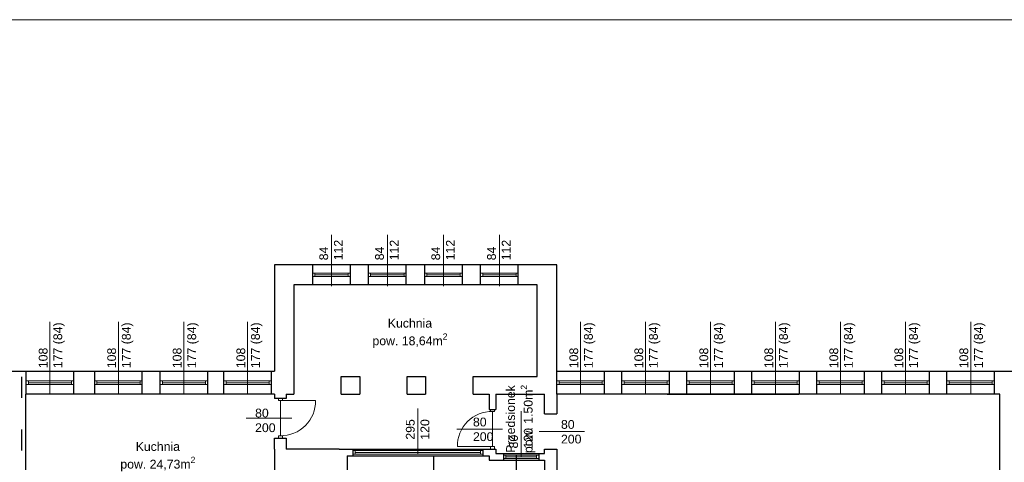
# Model space of a CAD drawing. Header units: millimetres. Extents: x 509 to 36614, y 492 to 3401.
# Tile 17 of 41: x 9905 to 12147, y 2355 to 3362. Entities that reach past the tile are written whole.
import ezdxf

# ---------------------------------------------------------------- set-up
doc = ezdxf.new("R2010")
doc.units = ezdxf.units.MM
doc.linetypes.add('ACAD_ISO03W100', pattern=[30, 12, -18])
for name, color, linetype, lineweight in [('A_Kontur_cienka', 250, 'Continuous', 0), ('opisy', 5, 'Continuous', 5), ('stolarka', 3, 'Continuous', 9), ('ściany nośne', 1, 'Continuous', 25)]:
    doc.layers.add(name, color=color, linetype=linetype, lineweight=lineweight)
doc.styles.get("Standard").update_dxf_attribs({"font": 'ARIAL.TTF'})

msp = doc.modelspace()

# ---------------------------------------------------------------- linework, layer by layer
at = {"layer": 'A_Kontur_cienka', "color": 0, "ltscale": 30}
msp.add_lwpolyline([(14267.815, 491.826), (7557.815, 491.826), (7557.815, 3361.826), (14267.815, 3361.826)], close=True, dxfattribs=at)
at = {"layer": 'opisy', "color": 251}
for p, q in [((10615.226, 2755.288), (10615.226, 2872.052)), ((10742.226, 2755.288), (10742.226, 2872.052)), ((10870.226, 2755.288), (10870.226, 2872.052)), ((10997.226, 2755.288), (10997.226, 2872.052)), ((9974.226, 2509.788), (9974.226, 2674.373)), ((10130.226, 2509.788), (10130.226, 2674.373)), ((10279.226, 2509.788), (10279.226, 2674.373)), ((10424.226, 2509.788), (10424.226, 2674.373)), ((11182.226, 2509.788), (11182.226, 2674.373)), ((11330.226, 2509.788), (11330.226, 2674.373)), ((11478.226, 2509.788), (11478.226, 2674.373)), ((11626.185, 2509.788), (11626.185, 2674.373)), ((11774.144, 2509.788), (11774.144, 2674.373)), ((11922.144, 2509.788), (11922.144, 2674.373)), ((12070.144, 2509.788), (12070.144, 2674.373)), ((10811.593, 2477.001), (10811.593, 2373.288)), ((11046.726, 2471.001), (11046.726, 2367.288)), ((10524.716, 2455.288), (10421.004, 2455.288)), ((11004.435, 2430.288), (10900.723, 2430.288)), ((11191.284, 2424.788), (11087.571, 2424.788))]:
    msp.add_line(p, q, dxfattribs=at)
at = {"layer": 'stolarka', "color": 251}
for p, q in [((10572.226, 2785.288), (10577.226, 2785.288)), ((10577.226, 2785.288), (10577.226, 2777.288)), ((10577.226, 2785.288), (10653.226, 2785.288)), ((10577.226, 2781.288), (10653.226, 2781.288)), ((10658.226, 2785.288), (10653.226, 2785.288)), ((10653.226, 2785.288), (10653.226, 2777.288)), ((10699.226, 2785.288), (10704.226, 2785.288)), ((10704.226, 2785.288), (10704.226, 2777.288)), ((10704.226, 2785.288), (10780.226, 2785.288)), ((10704.226, 2781.288), (10780.226, 2781.288)), ((10785.226, 2785.288), (10780.226, 2785.288)), ((10780.226, 2785.288), (10780.226, 2777.288)), ((10827.226, 2785.288), (10832.226, 2785.288)), ((10832.226, 2785.288), (10832.226, 2777.288)), ((10832.226, 2785.288), (10908.226, 2785.288)), ((10832.226, 2781.288), (10908.226, 2781.288)), ((10913.226, 2785.288), (10908.226, 2785.288)), ((10908.226, 2785.288), (10908.226, 2777.288)), ((10954.226, 2785.288), (10959.226, 2785.288)), ((10959.226, 2785.288), (10959.226, 2777.288)), ((10959.226, 2785.288), (11035.226, 2785.288)), ((10959.226, 2781.288), (11035.226, 2781.288)), ((11040.226, 2785.288), (11035.226, 2785.288)), ((11035.226, 2785.288), (11035.226, 2777.288)), ((10577.226, 2777.288), (10572.226, 2777.288)), ((10577.226, 2777.288), (10653.226, 2777.288)), ((10653.226, 2777.288), (10658.226, 2777.288)), ((10704.226, 2777.288), (10699.226, 2777.288)), ((10704.226, 2777.288), (10780.226, 2777.288)), ((10780.226, 2777.288), (10785.226, 2777.288)), ((10832.226, 2777.288), (10827.226, 2777.288)), ((10832.226, 2777.288), (10908.226, 2777.288)), ((10908.226, 2777.288), (10913.226, 2777.288)), ((10959.226, 2777.288), (10954.226, 2777.288)), ((10959.226, 2777.288), (11035.226, 2777.288)), ((11035.226, 2777.288), (11040.226, 2777.288)), ((9920.226, 2539.788), (9925.226, 2539.788)), ((9925.226, 2539.788), (9925.226, 2531.788)), ((9925.226, 2539.788), (10023.226, 2539.788)), ((9925.226, 2535.788), (10023.226, 2535.788)), ((10028.226, 2539.788), (10023.226, 2539.788)), ((10023.226, 2539.788), (10023.226, 2531.788)), ((10076.226, 2539.788), (10081.226, 2539.788)), ((10081.226, 2539.788), (10081.226, 2531.788)), ((10081.226, 2539.788), (10179.226, 2539.788)), ((10081.226, 2535.788), (10179.226, 2535.788)), ((10184.226, 2539.788), (10179.226, 2539.788)), ((10179.226, 2539.788), (10179.226, 2531.788)), ((10225.226, 2539.788), (10230.226, 2539.788)), ((10230.226, 2539.788), (10230.226, 2531.788)), ((10230.226, 2539.788), (10328.226, 2539.788)), ((10230.226, 2535.788), (10328.226, 2535.788)), ((10333.226, 2539.788), (10328.226, 2539.788)), ((10328.226, 2539.788), (10328.226, 2531.788)), ((10370.226, 2539.788), (10375.226, 2539.788)), ((10375.226, 2539.788), (10375.226, 2531.788)), ((10375.226, 2539.788), (10473.226, 2539.788)), ((10375.226, 2535.788), (10473.226, 2535.788)), ((10478.226, 2539.788), (10473.226, 2539.788)), ((10473.226, 2539.788), (10473.226, 2531.788)), ((11128.226, 2539.788), (11133.226, 2539.788)), ((11133.226, 2539.788), (11133.226, 2531.788)), ((11133.226, 2539.788), (11231.226, 2539.788)), ((11133.226, 2535.788), (11231.226, 2535.788)), ((11236.226, 2539.788), (11231.226, 2539.788)), ((11231.226, 2539.788), (11231.226, 2531.788)), ((11276.226, 2539.788), (11281.226, 2539.788)), ((11281.226, 2539.788), (11281.226, 2531.788)), ((11281.226, 2539.788), (11379.226, 2539.788)), ((11281.226, 2535.788), (11379.226, 2535.788)), ((11384.226, 2539.788), (11379.226, 2539.788)), ((11379.226, 2539.788), (11379.226, 2531.788)), ((11424.226, 2539.788), (11429.226, 2539.788)), ((11429.226, 2539.788), (11429.226, 2531.788)), ((11429.226, 2539.788), (11527.226, 2539.788)), ((11429.226, 2535.788), (11527.226, 2535.788)), ((11532.226, 2539.788), (11527.226, 2539.788)), ((11527.226, 2539.788), (11527.226, 2531.788)), ((11572.185, 2539.788), (11577.185, 2539.788)), ((11577.185, 2539.788), (11577.185, 2531.788)), ((11577.185, 2539.788), (11675.185, 2539.788)), ((11577.185, 2535.788), (11675.185, 2535.788)), ((11680.185, 2539.788), (11675.185, 2539.788)), ((11675.185, 2539.788), (11675.185, 2531.788)), ((11720.144, 2539.788), (11725.144, 2539.788)), ((11725.144, 2539.788), (11725.144, 2531.788)), ((11725.144, 2539.788), (11823.144, 2539.788)), ((11725.144, 2535.788), (11823.144, 2535.788)), ((11828.144, 2539.788), (11823.144, 2539.788)), ((11823.144, 2539.788), (11823.144, 2531.788)), ((11868.144, 2539.788), (11873.144, 2539.788)), ((11873.144, 2539.788), (11873.144, 2531.788)), ((11873.144, 2539.788), (11971.144, 2539.788)), ((11873.144, 2535.788), (11971.144, 2535.788)), ((11976.144, 2539.788), (11971.144, 2539.788)), ((11971.144, 2539.788), (11971.144, 2531.788)), ((12016.144, 2539.788), (12021.144, 2539.788)), ((12021.144, 2539.788), (12021.144, 2531.788)), ((12021.144, 2539.788), (12119.144, 2539.788)), ((12021.144, 2535.788), (12119.144, 2535.788)), ((12124.144, 2539.788), (12119.144, 2539.788)), ((12119.144, 2539.788), (12119.144, 2531.788)), ((9925.226, 2531.788), (9920.226, 2531.788)), ((9925.226, 2531.788), (10023.226, 2531.788)), ((10023.226, 2531.788), (10028.226, 2531.788)), ((10081.226, 2531.788), (10076.226, 2531.788)), ((10081.226, 2531.788), (10179.226, 2531.788)), ((10179.226, 2531.788), (10184.226, 2531.788)), ((10230.226, 2531.788), (10225.226, 2531.788)), ((10230.226, 2531.788), (10328.226, 2531.788)), ((10328.226, 2531.788), (10333.226, 2531.788)), ((10375.226, 2531.788), (10370.226, 2531.788)), ((10375.226, 2531.788), (10473.226, 2531.788)), ((10473.226, 2531.788), (10478.226, 2531.788)), ((11133.226, 2531.788), (11128.226, 2531.788)), ((11133.226, 2531.788), (11231.226, 2531.788)), ((11231.226, 2531.788), (11236.226, 2531.788)), ((11281.226, 2531.788), (11276.226, 2531.788)), ((11281.226, 2531.788), (11379.226, 2531.788)), ((11379.226, 2531.788), (11384.226, 2531.788)), ((11429.226, 2531.788), (11424.226, 2531.788)), ((11429.226, 2531.788), (11527.226, 2531.788)), ((11527.226, 2531.788), (11532.226, 2531.788)), ((11577.185, 2531.788), (11572.185, 2531.788)), ((11577.185, 2531.788), (11675.185, 2531.788)), ((11675.185, 2531.788), (11680.185, 2531.788)), ((11725.144, 2531.788), (11720.144, 2531.788)), ((11725.144, 2531.788), (11823.144, 2531.788)), ((11823.144, 2531.788), (11828.144, 2531.788)), ((11873.144, 2531.788), (11868.144, 2531.788)), ((11873.144, 2531.788), (11971.144, 2531.788)), ((11971.144, 2531.788), (11976.144, 2531.788)), ((12021.144, 2531.788), (12016.144, 2531.788)), ((12021.144, 2531.788), (12119.144, 2531.788)), ((12119.144, 2531.788), (12124.144, 2531.788)), ((10494.226, 2495.288), (10494.226, 2499.788)), ((10503.226, 2495.288), (10494.226, 2495.288)), ((10498.726, 2415.288), (10498.726, 2495.288)), ((10498.726, 2495.288), (10578.726, 2495.288)), ((10503.226, 2495.288), (10503.226, 2499.788)), ((10977.226, 2470.288), (10977.226, 2474.788)), ((10986.226, 2470.288), (10977.226, 2470.288)), ((10981.726, 2390.288), (10981.726, 2470.288)), ((10986.226, 2470.288), (10986.226, 2474.788)), ((10494.226, 2415.288), (10494.226, 2409.788)), ((10503.226, 2415.288), (10494.226, 2415.288)), ((10503.226, 2415.288), (10503.226, 2409.788)), ((10663.96, 2381.288), (10668.96, 2381.288)), ((10668.96, 2381.288), (10668.96, 2373.288)), ((10668.96, 2381.288), (10954.226, 2381.288)), ((10668.96, 2377.288), (10954.226, 2377.288)), ((10981.726, 2390.288), (10901.726, 2390.288)), ((10959.226, 2381.288), (10954.226, 2381.288)), ((10954.226, 2381.288), (10954.226, 2373.288)), ((10977.226, 2390.288), (10977.226, 2384.788)), ((10986.226, 2390.288), (10977.226, 2390.288)), ((10986.226, 2390.288), (10986.226, 2384.788)), ((10668.96, 2373.288), (10663.96, 2373.288)), ((10668.96, 2373.288), (10954.226, 2373.288)), ((10954.226, 2373.288), (10959.226, 2373.288)), ((11006.726, 2371.288), (11011.726, 2371.288)), ((11006.726, 2371.288), (11086.726, 2371.288)), ((11011.726, 2363.288), (11006.726, 2363.288)), ((11006.726, 2363.288), (11086.726, 2363.288)), ((11011.726, 2371.288), (11011.726, 2363.288)), ((11011.726, 2367.288), (11081.726, 2367.288)), ((11086.726, 2371.288), (11081.726, 2371.288)), ((11081.726, 2371.288), (11081.726, 2363.288)), ((11081.726, 2363.288), (11086.726, 2363.288))]:
    msp.add_line(p, q, dxfattribs=at)
for points in [[(10578.726, 2495.288, -0.42573526), (10498.726, 2415.288)], [(10901.726, 2390.288, -0.42573526), (10981.726, 2470.288)]]:
    msp.add_lwpolyline(points, format="xyb", dxfattribs=at)
at = {"layer": 'ściany nośne', "color": 251}
for p, q in [((10485.226, 2803.788), (10485.226, 2561.788)), ((11128.226, 2803.788), (10485.226, 2803.788)), ((10572.226, 2758.788), (10572.226, 2803.788)), ((10658.226, 2758.788), (10658.226, 2803.788)), ((10699.226, 2758.788), (10699.226, 2803.788)), ((10785.226, 2758.788), (10785.226, 2803.788)), ((10827.226, 2758.788), (10827.226, 2803.788)), ((10913.226, 2758.788), (10913.226, 2803.788)), ((10954.226, 2758.788), (10954.226, 2803.788)), ((11040.226, 2758.788), (11040.226, 2803.788)), ((11128.226, 2561.788), (11128.226, 2803.788)), ((11083.226, 2758.788), (10529.226, 2758.788)), ((10529.226, 2758.788), (10529.226, 2509.788)), ((11083.226, 2549.788), (11083.226, 2758.788)), ((9599.226, 2561.788), (10019.226, 2561.788)), ((9920.226, 2509.788), (9920.226, 2561.788)), ((10019.226, 2561.788), (10485.226, 2561.788)), ((10028.226, 2509.788), (10028.226, 2561.788)), ((10076.226, 2509.788), (10076.226, 2561.788)), ((10184.226, 2509.788), (10184.226, 2561.788)), ((10225.226, 2509.788), (10225.226, 2561.788)), ((10333.226, 2509.788), (10333.226, 2561.788)), ((10370.226, 2509.788), (10370.226, 2561.788)), ((10478.226, 2509.788), (10478.226, 2561.788)), ((11128.226, 2561.788), (13013.226, 2561.788)), ((11128.226, 2509.788), (11128.226, 2561.788)), ((11236.226, 2509.788), (11236.226, 2561.788)), ((11276.226, 2509.788), (11276.226, 2561.788)), ((11379.226, 2561.788), (11679.226, 2561.788)), ((11384.226, 2509.788), (11384.226, 2561.788)), ((11424.226, 2509.788), (11424.226, 2561.788)), ((11532.185, 2509.788), (11532.185, 2561.788)), ((11572.185, 2509.788), (11572.185, 2561.788)), ((11679.226, 2561.788), (11705.226, 2561.788)), ((11680.144, 2509.788), (11680.144, 2562.282)), ((11705.226, 2561.788), (12125.226, 2561.788)), ((11720.144, 2509.788), (11720.144, 2561.788)), ((11828.144, 2509.788), (11828.144, 2561.788)), ((11868.144, 2509.788), (11868.144, 2561.788)), ((11976.144, 2509.788), (11976.144, 2561.788)), ((12016.144, 2509.788), (12016.144, 2561.788)), ((12124.144, 2509.788), (12124.144, 2561.788)), ((10637.226, 2549.788), (10679.226, 2549.788)), ((10637.226, 2509.788), (10637.226, 2549.788)), ((10679.226, 2549.788), (10679.226, 2509.788)), ((10787.226, 2549.788), (10829.226, 2549.788)), ((10787.226, 2509.788), (10787.226, 2549.788)), ((10829.226, 2549.788), (10829.226, 2509.788)), ((10937.226, 2509.788), (10937.226, 2549.788)), ((10937.226, 2549.788), (11083.226, 2549.788)), ((10019.226, 2509.788), (9919.226, 2509.788)), ((9919.226, 2072.788), (9919.226, 2509.788)), ((10485.226, 2509.788), (10019.226, 2509.788)), ((10485.226, 2509.788), (10485.226, 2499.788)), ((10512.226, 2499.788), (10485.226, 2499.788)), ((10512.226, 2509.788), (10529.226, 2509.788)), ((10512.226, 2509.788), (10512.226, 2499.788)), ((10637.226, 2509.788), (10679.226, 2509.788)), ((10787.226, 2509.788), (10829.226, 2509.788)), ((10937.226, 2509.788), (10974.226, 2509.788)), ((10974.226, 2509.788), (10974.226, 2474.788)), ((10989.226, 2509.788), (11083.226, 2509.788)), ((10989.226, 2509.788), (10989.226, 2474.788)), ((11083.226, 2509.788), (11100.226, 2509.788)), ((11100.226, 2464.788), (11100.226, 2509.788)), ((12136.226, 2509.788), (11128.226, 2509.788)), ((11128.226, 2509.788), (11128.226, 2464.788)), ((11379.226, 2509.788), (11679.226, 2509.788)), ((11709.226, 2509.788), (11679.226, 2509.788)), ((12125.226, 2509.788), (11709.226, 2509.788)), ((12136.226, 2187.788), (12136.226, 2509.788)), ((10974.226, 2474.788), (10989.226, 2474.788)), ((11100.226, 2464.788), (11128.226, 2464.788)), ((10485.226, 2384.788), (10485.226, 2409.788)), ((10485.226, 2409.788), (10512.226, 2409.788)), ((10512.226, 2409.788), (10512.226, 2384.788)), ((10485.226, 2384.788), (10485.226, 2072.788)), ((10619.226, 2384.788), (10512.226, 2384.788)), ((10632.226, 2384.788), (10619.226, 2384.788)), ((10632.226, 2384.788), (10650.96, 2384.788)), ((10650.96, 2384.788), (10974.226, 2384.788)), ((10663.96, 2384.788), (10663.96, 2369.788)), ((10959.226, 2384.788), (10959.226, 2369.788)), ((10974.226, 2384.788), (10989.226, 2384.788)), ((10989.226, 2384.788), (10989.226, 2374.788)), ((11100.226, 2374.788), (11100.226, 2384.788)), ((11100.226, 2384.788), (11128.226, 2384.788)), ((11128.226, 2384.788), (11128.226, 2324.788)), ((10650.96, 2369.788), (10650.96, 2241.84)), ((10650.96, 2369.788), (10974.226, 2369.788)), ((10847.231, 2369.864), (10847.231, 2309.864)), ((10974.226, 2369.788), (10974.226, 2359.788)), ((10974.226, 2359.788), (11100.226, 2359.788)), ((10989.226, 2374.788), (11100.226, 2374.788)), ((11006.726, 2374.788), (11006.726, 2359.788)), ((11035.439, 2369.864), (11035.439, 2309.864)), ((11086.726, 2374.788), (11086.726, 2359.788)), ((11100.226, 2359.788), (11100.226, 2241.84))]:
    msp.add_line(p, q, dxfattribs=at)
at = {"layer": 'ściany nośne', "color": 251, "linetype": 'ACAD_ISO03W100', "ltscale": 4}
for p, q in [((8387.509, 2549.511), (9909.252, 2549.511)), ((9909.252, 2549.511), (9909.252, 2065.529))]:
    msp.add_line(p, q, dxfattribs=at)

# ---------------------------------------------------------------- texts
at = {"layer": 'opisy', "color": 251, "char_height": 20, "attachment_point": 1, "rotation": 90}
for s, insert, width in [('84\\P112 ', (10587.393, 2814.363), 140.17761), ('84\\P112', (10714.393, 2814.363), 140.17761), ('84\\P112', (10842.393, 2814.363), 140.17761), ('84\\P112', (10969.393, 2814.363), 140.17761), ('108\\P177 (84)', (9948.615, 2568.863), 104.91277), ('108\\P177 (84)', (10104.615, 2568.863), 104.91277), ('108\\P177 (84)', (10253.615, 2568.863), 104.91277), ('108\\P177 (84)', (10398.615, 2568.863), 104.91277), ('108\\P177 (84)', (11156.615, 2568.863), 104.91277), ('108\\P177 (84)', (11304.615, 2568.863), 104.91277), ('108\\P177 (84)', (11452.615, 2568.863), 104.91277), ('108\\P177 (84)', (11600.574, 2568.863), 104.91277), ('108\\P177 (84)', (11748.533, 2568.863), 104.91277), ('108\\P177 (84)', (11896.533, 2568.863), 104.91277), ('108\\P177 (84)', (12044.533, 2568.863), 104.91277), ('\\A1;\\pxqc;Przedsionek\\Ppow. 1.50m{\\H0.7x;\\S2^ ;}', (11012.684, 2371.288), 163.94713), ('295\\P120', (10784.384, 2406.175), 6.69806), ('80\\P120', (11019.517, 2386.149), 6.69806)]:
    msp.add_mtext(s, dxfattribs=dict(at, insert=insert, width=width))
at = {"layer": 'opisy', "color": 251, "char_height": 20, "attachment_point": 1}
for s, insert, width in [('\\A1;\\pxqc;Kuchnia\\Ppow. 18,64m{\\H0.7x;\\S2^ ;}', (10681.834, 2681.222), 223.77925), ('80\\P200', (10441.131, 2476.735), 6.69806), ('80\\P200', (10937.117, 2456.377), 6.69806), ('80\\P200', (11137.5, 2450.877), 6.69806), ('\\A1;\\pxqc;Kuchnia\\Ppow. 24,73m{\\H0.7x;\\S2^ ;}', (10107.886, 2400.598), 223.77925)]:
    msp.add_mtext(s, dxfattribs=dict(at, insert=insert, width=width))

doc.saveas('drawing.dxf')
